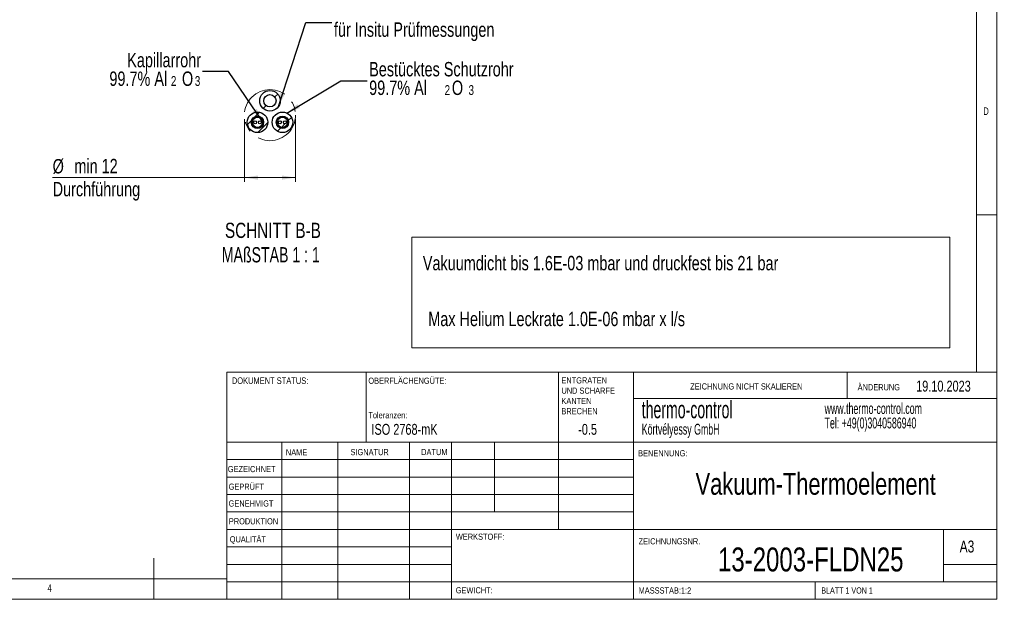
# Model space of a CAD drawing. Header units: millimetres. Extents: x 5 to 417, y 5 to 292.
# Tile 2 of 3: x 177 to 417, y 5 to 146. Entities that reach past the tile are written whole.
import ezdxf

# ---------------------------------------------------------------- set-up
doc = ezdxf.new("R2010")
doc.units = ezdxf.units.MM
doc.linetypes.add('CENTERX2', pattern=[20.32, 12.7, -2.54, 2.54, -2.54])
doc.styles.add('SLDTEXTSTYLE0', font='TXT', dxfattribs={"width": 0.75})
doc.styles.add('SLDTEXTSTYLE1', font='TXT', dxfattribs={"width": 0.692308})
doc.styles.add('SLDTEXTSTYLE2', font='TXT', dxfattribs={"width": 0.605})
doc.dimstyles.new('SLDDIMSTYLE4', dxfattribs={"dimtxt": 0.18, "dimasz": 3.302, "dimexe": 0, "dimexo": 0.0625, "dimgap": 0, "dimtad": 0, "dimtih": 1, "dimtoh": 1, "dimdec": 0, "dimrnd": 1e-09, "dimzin": 0, "dimdsep": 46, "dimtxsty": 'Standard', "dimsah": 1, "dimcen": 0.09, "dimadec": 0, "dimazin": 0, "dimtfac": 3.302, "dimtdec": 0, "dimtofl": 0, "dimtmove": 0, "dimatfit": 3, "dimfxl": 0, "dimfrac": 2, "dimtolj": 1, "dimtzin": 0, "dimarcsym": 0})
doc.dimstyles.new('SLDDIMSTYLE6', dxfattribs={"dimtxt": 3.5, "dimasz": 3.302, "dimexe": 0, "dimexo": 0.0625, "dimgap": 0.875, "dimtad": 1, "dimrnd": 1e-09, "dimzin": 12, "dimdsep": 46, "dimtxsty": 'SLDTEXTSTYLE0', "dimsah": 1, "dimcen": 0.09, "dimadec": 0, "dimazin": 3, "dimtfac": 1, "dimtofl": 0, "dimtmove": 0, "dimatfit": 3, "dimfxl": 0, "dimfrac": 2, "dimtolj": 1, "dimtzin": 12, "dimarcsym": 0})

# ---------------------------------------------------------------- blocks, each defined once
blk = doc.blocks.new('SW_NOTE_0')
at = {"color": 0, "linetype": 'Continuous', "lineweight": 0}
for p, q in [((-0.02, -17.87), (-0.02, 9.08)), ((-0.02, 9.08), (130.71, 9.08)), ((130.71, 9.08), (130.71, -17.87)), ((130.71, -17.87), (-0.02, -17.87))]:
    blk.add_line(p, q, dxfattribs=at)
at = {"color": 0, "linetype": 'Continuous', "lineweight": 0, "char_height": 3.5, "attachment_point": 1, "style": 'SLDTEXTSTYLE0'}
for s, insert in [('Vakuumdicht bis 1.6E-03 mbar und druckfest bis 21 bar', (2.62, 4.51)), ('Max Helium Leckrate 1.0E-06 mbar x l/s', (3.94, -9.07))]:
    blk.add_mtext(s, dxfattribs=dict(at, insert=insert))
blk = doc.blocks.new('_D_8')
at = {"color": 7, "linetype": 'Continuous', "lineweight": 0}
for p, q in [((232.04, 121.77), (232.04, 106.58)), ((244.46, 121.77), (244.46, 106.58)), ((232.04, 107.58), (185.42, 107.58)), ((232.04, 107.58), (244.46, 107.58))]:
    blk.add_line(p, q, dxfattribs=at)
at = {"color": 7, "linetype": 'Continuous', "lineweight": 18}
for points in [[(232.04, 107.58), (235.34, 107.07), (235.34, 108.09)], [(244.46, 107.58), (241.16, 108.09), (241.16, 107.07)]]:
    blk.add_solid(points, dxfattribs=at)
at = {"color": 7, "linetype": 'Continuous', "lineweight": 18, "char_height": 3.5, "attachment_point": 1, "style": 'SLDTEXTSTYLE0'}
for s, insert in [('%%c', (185.42, 112.09)), ('min 12', (190.7, 112.14)), ('Durchführung', (185.42, 106.53))]:
    blk.add_mtext(s, dxfattribs=dict(at, insert=insert))

msp = doc.modelspace()

# ---------------------------------------------------------------- hatches: boundary and pattern name
at = {"linetype": 'Continuous', "lineweight": 18}
h = msp.add_hatch(dxfattribs=at)
h.set_pattern_fill('ANSI31', angle=3e-322, style=0)
edge = h.paths.add_edge_path(flags=0)
edge.add_arc((238.25065821, 126.26978117), 2.5, 0, 360)
edge = h.paths.add_edge_path(flags=0)
edge.add_arc((238.25065821, 126.26978117), 1.5, 0, 360)
h = msp.add_hatch(dxfattribs=at)
h.set_pattern_fill('ANSI31', angle=3e-322, style=0)
edge = h.paths.add_edge_path(flags=0)
edge.add_arc((235.21956929, 121.01978117), 2.5, 0, 360)
edge = h.paths.add_edge_path(flags=0)
edge.add_arc((235.21956929, 121.01978117), 1.5, 0, 360)
h = msp.add_hatch(dxfattribs=at)
h.set_pattern_fill('ANSI31', angle=3e-322, style=0)
edge = h.paths.add_edge_path(flags=0)
edge.add_arc((235.21956929, 121.01978117), 1.25, 0, 360)
edge = h.paths.add_edge_path(flags=0)
edge.add_arc((235.81956929, 121.01978117), 0.35, 0, 360)
edge = h.paths.add_edge_path(flags=0)
edge.add_arc((234.61956929, 121.01978117), 0.35, 0, 360)
h = msp.add_hatch(dxfattribs=at)
h.set_pattern_fill('ANSI31', angle=3e-322, style=0)
edge = h.paths.add_edge_path(flags=0)
edge.add_arc((241.28174712, 121.01978117), 2.5, 0, 360)
edge = h.paths.add_edge_path(flags=0)
edge.add_arc((241.28174712, 121.01978117), 1.5, 0, 360)
h = msp.add_hatch(dxfattribs=at)
h.set_pattern_fill('ANSI31', angle=3e-322, style=0)
edge = h.paths.add_edge_path(flags=0)
edge.add_arc((241.28174712, 121.01978117), 1.25, 0, 360)
edge = h.paths.add_edge_path(flags=0)
edge.add_arc((241.88174712, 121.01978117), 0.35, 0, 360)
edge = h.paths.add_edge_path(flags=0)
edge.add_arc((240.68174712, 121.01978117), 0.35, 0, 360)

# ---------------------------------------------------------------- linework, layer by layer
at = {"color": 7, "linetype": 'Continuous', "lineweight": 18}
for p, q in [((415, 5), (415, 292)), ((410, 287), (410, 60.25)), ((410, 98.5), (415, 98.5)), ((227.8, 60.25), (415, 60.25)), ((227.8, 60.25), (227.8, 5)), ((261.6, 43.25), (261.6, 60.25)), ((308.4, 60.25), (308.4, 22)), ((326.6, 60.25), (326.6, 5)), ((378.6, 53.875), (378.6, 60.25)), ((415, 53.875), (326.6, 53.875)), ((415, 43.25), (227.8, 43.25)), ((241.14439739, 43.25), (241.14439739, 5)), ((254.79095243, 43.25), (254.79095243, 5)), ((272.19892616, 43.25), (272.19892616, 5)), ((282.4, 5), (282.4, 43.25)), ((292.8, 26.25), (292.8, 43.25)), ((326.6, 39), (227.8, 39)), ((326.6, 34.75), (227.8, 34.75)), ((326.6, 30.5), (227.8, 30.5)), ((326.6, 26.25), (227.8, 26.25)), ((282.4, 22), (227.8, 22)), ((282.4, 22), (415, 22)), ((402, 9.25), (402, 22)), ((282.4, 17.749928), (227.8, 17.749928)), ((210, 5), (210, 15)), ((282.4, 13.5), (227.8, 13.5)), ((415, 13.5), (402, 13.5)), ((10, 10), (227.8, 10)), ((227.8, 9.25), (415, 9.25)), ((370.8, 5), (370.8, 9.25)), ((5, 5), (415, 5))]:
    msp.add_line(p, q, dxfattribs=at)
at = {"color": 7, "linetype": 'CENTERX2', "lineweight": 18}
msp.add_circle((238.25065821, 122.76978117), 6.21059392, dxfattribs=at)
at = {"color": 7, "linetype": 'Continuous', "lineweight": 25}
for centre, radius in [((238.25065821, 126.26978117), 2.5), ((238.25065821, 126.26978117), 1.5), ((235.21956929, 121.01978117), 2.5), ((235.21956929, 121.01978117), 1.5), ((235.21956929, 121.01978117), 1.25), ((241.28174712, 121.01978117), 2.5), ((241.28174712, 121.01978117), 1.5), ((241.28174712, 121.01978117), 1.25), ((234.61956929, 121.01978117), 0.35), ((235.81956929, 121.01978117), 0.35), ((240.68174712, 121.01978117), 0.35), ((241.88174712, 121.01978117), 0.35)]:
    msp.add_circle(centre, radius, dxfattribs=at)

# ---------------------------------------------------------------- block references
at = {"color": 7, "linetype": 'Continuous', "lineweight": 0}
msp.add_blockref('SW_NOTE_0', (272.79519421, 84.01644301), dxfattribs=at)

# ---------------------------------------------------------------- texts
for s, insert, char_height, attachment_point, style in [('für Insitu Prüfmessungen', (253.80280724, 145.32405289), 3.5, 1, 'SLDTEXTSTYLE0'), ('Kapillarrohr', (221.49745176, 137.90786989), 3.5, 3, 'SLDTEXTSTYLE0'), ('Bestücktes Schutzrohr', (262.36762104, 135.69628889), 3.5, 1, 'SLDTEXTSTYLE0'), ('99.7% Al', (213.26564489, 133.38217536), 3.5, 3, 'SLDTEXTSTYLE0'), ('2', (215.49487615, 132.2645794), 2.38125, 3, 'SLDTEXTSTYLE0'), ('O', (219.5897084, 133.38217536), 3.5, 3, 'SLDTEXTSTYLE0'), ('3', (221.30852321, 132.2645794), 2.38125, 3, 'SLDTEXTSTYLE0'), ('99.7% Al', (262.36762104, 131.17059436), 3.5, 1, 'SLDTEXTSTYLE0'), ('2', (280.71345386, 130.0529984), 2.38125, 1, 'SLDTEXTSTYLE0'), ('O', (282.47293455, 131.17059436), 3.5, 1, 'SLDTEXTSTYLE0'), ('3', (286.52710093, 130.0529984), 2.38125, 1, 'SLDTEXTSTYLE0'), ('D', (411.66666667, 124.6680204), 1.85208333, 1, 'SLDTEXTSTYLE0'), ('SCHNITT B-B', (238.96884309, 96.59804381), 3.7041666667, 2, 'SLDTEXTSTYLE0'), ('MAßSTAB 1 : 1', (238.45866362, 90.65915482), 3.7041666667, 2, 'SLDTEXTSTYLE1'), ('DOKUMENT STATUS:', (238.28446536, 58.98130153), 1.5875, 2, 'SLDTEXTSTYLE0'), ('OBERFLÄCHENGÜTE:', (262.17129217, 58.919272), 1.5, 1, 'SLDTEXTSTYLE0'), ('ENTGRATEN', (309.10921569, 59.00309125), 1.5, 1, 'SLDTEXTSTYLE0'), ('ZEICHNUNG NICHT SKALIEREN', (340.41464052, 57.53299358), 1.5, 1, 'SLDTEXTSTYLE0'), ('ÄNDERUNG', (381.1275817, 57.33490868), 1.5, 1, 'SLDTEXTSTYLE0'), ('19.10.2023', (395.34456097, 58.17312959), 2.645833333, 1, 'SLDTEXTSTYLE0'), ('UND SCHARFE', (309.10921569, 56.50309131), 1.5, 1, 'SLDTEXTSTYLE0'), ('KANTEN', (309.10921569, 54.00309136), 1.5, 1, 'SLDTEXTSTYLE0'), ('thermo-control', (328.63609168, 53.26893713), 4.2333333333, 1, 'SLDTEXTSTYLE2'), ('www.thermo-control.com', (373.0882633, 52.73883423), 2.6458333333, 1, 'SLDTEXTSTYLE2'), ('Toleranzen:', (262.17129217, 50.52826303), 1.5, 1, 'SLDTEXTSTYLE0'), ('BRECHEN', (309.10921569, 51.50309142), 1.5, 1, 'SLDTEXTSTYLE0'), ('Körtvélyessy GmbH', (328.63609168, 47.69476441), 2.6458333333, 1, 'SLDTEXTSTYLE2'), ('Tel: +49(0)3040586940', (373.0882633, 49.21105649), 2.6458333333, 1, 'SLDTEXTSTYLE2'), ('ISO 2768-mK', (262.92352998, 47.66536628), 2.6458333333, 1, 'SLDTEXTSTYLE0'), ('-0.5', (313.18595256, 47.66536628), 2.645833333, 1, 'SLDTEXTSTYLE0'), ('NAME', (242.12223922, 41.50148263), 1.5, 1, 'SLDTEXTSTYLE0'), ('SIGNATUR', (257.83358756, 41.56175638), 1.5, 1, 'SLDTEXTSTYLE0'), ('DATUM', (275.01470197, 41.57617922), 1.5, 1, 'SLDTEXTSTYLE0'), ('BENENNUNG:', (327.75618694, 41.27833429), 1.5, 1, 'SLDTEXTSTYLE0'), ('GEZEICHNET', (228.01214924, 37.42971489), 1.5, 1, 'SLDTEXTSTYLE0'), ('Vakuum-Thermoelement', (370.9305108, 35.72896964), 5.2916666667, 2, 'SLDTEXTSTYLE0'), ('GEPRÜFT', (228.21046887, 33.15440716), 1.5, 1, 'SLDTEXTSTYLE0'), ('GENEHMIGT', (228.20172241, 29.064296), 1.5, 1, 'SLDTEXTSTYLE0'), ('PRODUKTION', (228.2551865, 24.73370465), 1.5, 1, 'SLDTEXTSTYLE0'), ('QUALITÄT', (228.46904286, 20.34964921), 1.5, 1, 'SLDTEXTSTYLE0'), ('WERKSTOFF:', (283.44586231, 20.98605629), 1.5, 1, 'SLDTEXTSTYLE0'), ('ZEICHNUNGSNR.', (327.87396612, 19.86863783), 1.5, 1, 'SLDTEXTSTYLE0'), ('A3', (405.92098485, 19.30044451), 2.910416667, 1, 'SLDTEXTSTYLE0'), ('13-2003-FLDN25', (369.72674194, 17.605094), 5.8208333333, 2, 'SLDTEXTSTYLE0'), ('4', (184.16666667, 8.6680244), 1.85208333, 1, 'SLDTEXTSTYLE0'), ('GEWICHT:', (283.41781113, 7.9493119), 1.4986, 1, 'SLDTEXTSTYLE0'), ('MASSSTAB:1:2', (327.87396612, 7.90008727), 1.5, 1, 'SLDTEXTSTYLE0'), ('BLATT 1 VON 1', (372.27829443, 7.90008727), 1.5, 1, 'SLDTEXTSTYLE1')]:
    msp.add_mtext(s, dxfattribs=dict(at, insert=insert, char_height=char_height, attachment_point=attachment_point, style=style))

# ---------------------------------------------------------------- dimensions: what is measured, and where the dimension line sits
at = {"color": 7, "linetype": 'Continuous', "lineweight": 18}
dim = msp.add_linear_dim(base=(244.46125213, 107.60471767), p1=(232.04006429, 122.76978117), p2=(244.46125213, 122.76978117), text='%%c<>', dimstyle='SLDDIMSTYLE6', dxfattribs=at)
dim.commit()
dim.dimension.update_dxf_attribs({"geometry": '_D_8', "text_midpoint": (200.89885603, 107.60471767), "dimtype": 160})

# ---------------------------------------------------------------- leaders
at = {"color": 7, "linetype": 'Continuous', "lineweight": 0}
for points in [[(240.31110884, 124.85396226), (246.93619154, 145.29510022), (253.28619154, 145.29510022)], [(236.4485281, 121.24816736), (228.17516704, 133.37973274), (221.82516704, 133.37973274)], [(242.36522081, 123.27279799), (255.51080178, 131.15256125), (261.86080178, 131.15256125)]]:
    msp.add_leader(points, dimstyle='SLDDIMSTYLE4', dxfattribs=at)

doc.saveas('drawing.dxf')
